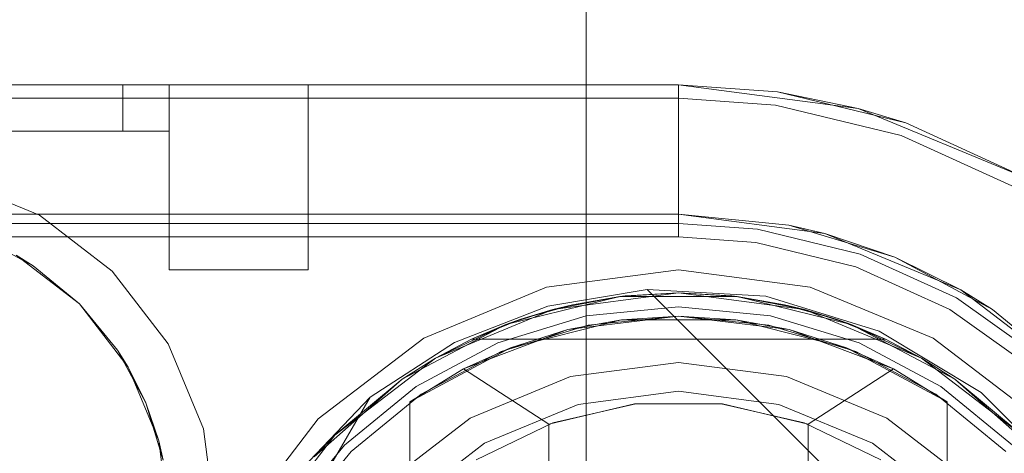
# Model space of a CAD drawing. Extents: x -620 to 300, y 62 to 1112.
# Tile 41 of 226: x -431.7611 to -431.5485, y 223.5419 to 223.6356. Entities that reach past the tile are written whole.
import ezdxf

# ---------------------------------------------------------------- set-up
doc = ezdxf.new("R2010")
doc.units = 0
doc.layers.get('0').update_dxf_attribs({"lineweight": 13})
doc.layers.add('60- 61 allgemeine Ausstattung- 4 Terrassen', color=9, linetype='Continuous', lineweight=9, true_color=0x808080)

# ---------------------------------------------------------------- blocks, each defined once
blk = doc.blocks.new('Referenz-A06CPVSGL0')
at = {"layer": '60- 61 allgemeine Ausstattung- 4 Terrassen', "color": 0}
blk.add_line((-431.63881, 211.65342), (-431.63881, 372.51342), dxfattribs=at)
blk = doc.blocks.new('Blockreferenz-A06CPVY0L0')
at = {"color": 251, "linetype": 'ByBlock', "lineweight": -2, "ltscale": 0.13, "true_color": 0x636363}
for p, q in [((-431.61887, 223.6215), (-433.91887, 223.6215)), ((-431.58004, 223.61638), (-431.61887, 223.6215)), ((-431.61887, 223.6215), (-431.61887, 223.61861)), ((-431.61887, 223.61861), (-433.91887, 223.61861)), ((-431.61887, 223.61861), (-431.59793, 223.61712)), ((-431.61887, 223.61861), (-431.61887, 223.6181)), ((-431.61887, 223.6181), (-431.61887, 223.61659)), ((-431.59793, 223.61712), (-431.57075, 223.61052)), ((-431.61887, 223.61659), (-431.61887, 223.61412)), ((-431.54387, 223.6014), (-431.58004, 223.61638)), ((-431.61887, 223.61412), (-431.61887, 223.61078)), ((-431.61887, 223.61078), (-431.61887, 223.60669)), ((-431.57075, 223.61052), (-431.54531, 223.5989)), ((-431.61887, 223.60669), (-431.61887, 223.60199)), ((-431.61887, 223.60199), (-431.61887, 223.59682)), ((-431.75687, 223.59331), (-431.7752, 223.60091)), ((-431.7752, 223.60091), (-431.75687, 223.59331)), ((-431.61887, 223.59682), (-431.61887, 223.59138)), ((-431.74113, 223.58124), (-431.75687, 223.59331)), ((-431.75687, 223.59331), (-431.74113, 223.58124)), ((-431.61887, 223.59138), (-431.61887, 223.58861)), ((-433.91887, 223.58861), (-431.61887, 223.58861)), ((-431.61887, 223.58861), (-431.6022, 223.58742)), ((-431.6022, 223.58742), (-431.58056, 223.58217)), ((-431.72905, 223.5655), (-431.74113, 223.58124)), ((-431.74113, 223.58124), (-431.72905, 223.5655)), ((-431.61887, 223.5815), (-431.64734, 223.57775)), ((-431.5904, 223.57775), (-431.61887, 223.5815)), ((-431.58056, 223.58217), (-431.56031, 223.57292)), ((-431.64734, 223.57775), (-431.67387, 223.56676)), ((-431.64705, 223.57368), (-431.62565, 223.57728)), ((-431.62565, 223.57728), (-431.64705, 223.57368)), ((-431.62565, 223.57728), (-431.51308, 223.46471)), ((-431.60003, 223.57581), (-431.62565, 223.57728)), ((-431.62565, 223.57728), (-431.51308, 223.46471)), ((-431.62565, 223.57728), (-431.62565, 223.57728)), ((-431.56387, 223.56676), (-431.5904, 223.57775)), ((-431.57551, 223.56823), (-431.60003, 223.57581)), ((-431.66727, 223.5658), (-431.64705, 223.57368)), ((-431.64705, 223.57368), (-431.66727, 223.5658)), ((-431.56031, 223.57292), (-431.54217, 223.56001)), ((-431.55354, 223.55497), (-431.57551, 223.56823)), ((-431.67387, 223.56676), (-431.69665, 223.54928)), ((-431.54108, 223.54928), (-431.56387, 223.56676)), ((-431.72146, 223.54717), (-431.72905, 223.5655)), ((-431.72905, 223.5655), (-431.72146, 223.54717)), ((-431.68546, 223.55396), (-431.66727, 223.5658)), ((-431.66727, 223.5658), (-431.68546, 223.55396)), ((-431.68546, 223.55396), (-431.7043, 223.53424)), ((-431.70386, 223.5223), (-431.68546, 223.55396)), ((-431.70386, 223.5223), (-431.68546, 223.55396)), ((-431.68546, 223.55396), (-431.68546, 223.55396)), ((-431.53539, 223.53682), (-431.55354, 223.55497)), ((-431.69665, 223.54928), (-431.71413, 223.5265)), ((-431.71887, 223.5275), (-431.72146, 223.54717)), ((-431.72146, 223.54717), (-431.71887, 223.5275))]:
    blk.add_line(p, q, dxfattribs=at)
blk = doc.blocks.new('Blockreferenz-A06CPVY2L0')
at = {"color": 0, "linetype": 'ByBlock', "lineweight": -2, "ltscale": 0.13}
for p, q in [((-431.64604, 223.57292), (-431.61887, 223.5765)), ((-431.61887, 223.5765), (-431.64604, 223.57292)), ((-431.61887, 223.5765), (-431.63153, 223.57573)), ((-431.61887, 223.5765), (-431.63039, 223.57586)), ((-431.61887, 223.5765), (-431.63039, 223.57586)), ((-431.60734, 223.57586), (-431.61887, 223.5765)), ((-431.6062, 223.57573), (-431.61887, 223.5765)), ((-431.61887, 223.5765), (-431.59169, 223.57292)), ((-431.60734, 223.57586), (-431.61887, 223.5765)), ((-431.59169, 223.57292), (-431.61887, 223.5765)), ((-431.65613, 223.56966), (-431.63153, 223.57573)), ((-431.63153, 223.57573), (-431.65613, 223.56966)), ((-431.63153, 223.57573), (-431.64604, 223.57292)), ((-431.63039, 223.57586), (-431.64178, 223.57397)), ((-431.63039, 223.57586), (-431.64178, 223.57397)), ((-431.63153, 223.57573), (-431.64178, 223.57397)), ((-431.63039, 223.57586), (-431.63153, 223.57573)), ((-431.63153, 223.57573), (-431.6062, 223.57573)), ((-431.6062, 223.57573), (-431.63153, 223.57573)), ((-431.6062, 223.57573), (-431.60734, 223.57586)), ((-431.59595, 223.57397), (-431.60734, 223.57586)), ((-431.59595, 223.57397), (-431.60734, 223.57586)), ((-431.59595, 223.57397), (-431.6062, 223.57573)), ((-431.6062, 223.57573), (-431.5816, 223.56966)), ((-431.59169, 223.57292), (-431.6062, 223.57573)), ((-431.5816, 223.56966), (-431.6062, 223.57573)), ((-431.67137, 223.56243), (-431.64604, 223.57292)), ((-431.64604, 223.57292), (-431.67137, 223.56243)), ((-431.64604, 223.57292), (-431.65613, 223.56966)), ((-431.65289, 223.57083), (-431.64178, 223.57397)), ((-431.64604, 223.57292), (-431.65289, 223.57083)), ((-431.64428, 223.57326), (-431.64986, 223.57169)), ((-431.64178, 223.57397), (-431.64604, 223.57292)), ((-431.64178, 223.57397), (-431.64428, 223.57326)), ((-431.59595, 223.57397), (-431.58484, 223.57083)), ((-431.59169, 223.57292), (-431.59595, 223.57397)), ((-431.59345, 223.57326), (-431.59595, 223.57397)), ((-431.58787, 223.57169), (-431.59345, 223.57326)), ((-431.58484, 223.57083), (-431.59169, 223.57292)), ((-431.5816, 223.56966), (-431.59169, 223.57292)), ((-431.59169, 223.57292), (-431.56637, 223.56243)), ((-431.56637, 223.56243), (-431.59169, 223.57292)), ((-431.65289, 223.57083), (-431.66359, 223.5665)), ((-431.65289, 223.57083), (-431.66359, 223.5665)), ((-431.65289, 223.57083), (-431.65613, 223.56966)), ((-431.63121, 223.57073), (-431.65514, 223.56468)), ((-431.64986, 223.57169), (-431.65289, 223.57083)), ((-431.61887, 223.5715), (-431.64276, 223.5686)), ((-431.63121, 223.57073), (-431.64276, 223.5686)), ((-431.61887, 223.5715), (-431.63121, 223.57073)), ((-431.60652, 223.57073), (-431.63121, 223.57073)), ((-431.60652, 223.57073), (-431.61887, 223.5715)), ((-431.59497, 223.5686), (-431.61887, 223.5715)), ((-431.58259, 223.56468), (-431.60652, 223.57073)), ((-431.59497, 223.5686), (-431.60652, 223.57073)), ((-431.58484, 223.57083), (-431.58787, 223.57169)), ((-431.5816, 223.56966), (-431.58484, 223.57083)), ((-431.57414, 223.5665), (-431.58484, 223.57083)), ((-431.57414, 223.5665), (-431.58484, 223.57083)), ((-431.67856, 223.55787), (-431.65613, 223.56966)), ((-431.65613, 223.56966), (-431.67856, 223.55787)), ((-431.65613, 223.56966), (-431.67137, 223.56243)), ((-431.64276, 223.5686), (-431.66527, 223.56008)), ((-431.65613, 223.56966), (-431.66359, 223.5665)), ((-431.64276, 223.5686), (-431.65514, 223.56468)), ((-431.58259, 223.56468), (-431.59497, 223.5686)), ((-431.57247, 223.56008), (-431.59497, 223.5686)), ((-431.57414, 223.5665), (-431.5816, 223.56966)), ((-431.5816, 223.56966), (-431.55917, 223.55787)), ((-431.56637, 223.56243), (-431.5816, 223.56966)), ((-431.55917, 223.55787), (-431.5816, 223.56966)), ((-431.66359, 223.5665), (-431.67137, 223.56243)), ((-431.66359, 223.5665), (-431.57414, 223.5665)), ((-431.66359, 223.5665), (-431.66359, 223.5665)), ((-431.66359, 223.5665), (-431.57414, 223.5665)), ((-431.56637, 223.56243), (-431.57414, 223.5665)), ((-431.57414, 223.5665), (-431.57414, 223.5665)), ((-431.65514, 223.56468), (-431.67687, 223.55296)), ((-431.65514, 223.56468), (-431.66527, 223.56008)), ((-431.56087, 223.55296), (-431.58259, 223.56468)), ((-431.57247, 223.56008), (-431.58259, 223.56468)), ((-431.69311, 223.54574), (-431.67137, 223.56243)), ((-431.67137, 223.56243), (-431.69311, 223.54574)), ((-431.67137, 223.56243), (-431.67856, 223.55787)), ((-431.67137, 223.56243), (-431.67856, 223.55787)), ((-431.55917, 223.55787), (-431.56637, 223.56243)), ((-431.55917, 223.55787), (-431.56637, 223.56243)), ((-431.56637, 223.56243), (-431.54462, 223.54574)), ((-431.54462, 223.54574), (-431.56637, 223.56243)), ((-431.66527, 223.56008), (-431.67687, 223.55296)), ((-431.67687, 223.55296), (-431.66527, 223.56008)), ((-431.66527, 223.56008), (-431.64687, 223.54814)), ((-431.59087, 223.54814), (-431.57247, 223.56008)), ((-431.56087, 223.55296), (-431.57247, 223.56008)), ((-431.56087, 223.55296), (-431.57247, 223.56008)), ((-431.69752, 223.54106), (-431.67856, 223.55787)), ((-431.67856, 223.55787), (-431.69752, 223.54106)), ((-431.67856, 223.55787), (-431.69311, 223.54574)), ((-431.67856, 223.55787), (-431.69311, 223.54574)), ((-431.55917, 223.55787), (-431.54022, 223.54106)), ((-431.54462, 223.54574), (-431.55917, 223.55787)), ((-431.54462, 223.54574), (-431.55917, 223.55787)), ((-431.54022, 223.54106), (-431.55917, 223.55787)), ((-431.67687, 223.55296), (-431.67687, 223.52889)), ((-431.67687, 223.39003), (-431.67687, 223.55296)), ((-431.67687, 223.55296), (-431.67687, 223.55296)), ((-431.64687, 223.54814), (-431.62837, 223.55254)), ((-431.62806, 223.55258), (-431.64599, 223.54846)), ((-431.62837, 223.55254), (-431.60936, 223.55254)), ((-431.60967, 223.55258), (-431.62806, 223.55258)), ((-431.59174, 223.54846), (-431.60967, 223.55258)), ((-431.60936, 223.55254), (-431.59087, 223.54814)), ((-431.56087, 223.52889), (-431.56087, 223.55296)), ((-431.56087, 223.55296), (-431.56087, 223.55296)), ((-431.56087, 223.55296), (-431.56087, 223.39003)), ((-431.64599, 223.54846), (-431.66254, 223.54043)), ((-431.64687, 223.54814), (-431.64687, 223.39485)), ((-431.5752, 223.54043), (-431.59174, 223.54846)), ((-431.59087, 223.39485), (-431.59087, 223.54814)), ((-431.7098, 223.524), (-431.69311, 223.54574)), ((-431.69311, 223.54574), (-431.7098, 223.524)), ((-431.69311, 223.54574), (-431.69752, 223.54106)), ((-431.69311, 223.54574), (-431.69752, 223.54106))]:
    blk.add_line(p, q, dxfattribs=at)
blk = doc.blocks.new('Blockreferenz-A06CPVY8L0')
at = {"color": 9, "linetype": 'ByBlock', "lineweight": -2, "ltscale": 0.13, "true_color": 0xc1c9c4}
for p, q in [((-431.61887, 223.6215), (-433.91887, 223.6215)), ((-431.61887, 223.6215), (-433.91887, 223.6215)), ((-431.73887, 223.6215), (-433.79887, 223.6215)), ((-433.79887, 223.6215), (-431.73887, 223.6215)), ((-431.72887, 223.6215), (-432.76887, 223.6215)), ((-432.76887, 223.6215), (-431.72887, 223.6215)), ((-431.73628, 223.6215), (-431.73887, 223.6215)), ((-431.73887, 223.6215), (-431.73887, 223.6165)), ((-431.73887, 223.6215), (-431.73887, 223.6165)), ((-431.73887, 223.6215), (-431.73628, 223.6215)), ((-431.73387, 223.6215), (-431.73628, 223.6215)), ((-431.73628, 223.6215), (-431.73387, 223.6215)), ((-431.73179, 223.6215), (-431.73387, 223.6215)), ((-431.73387, 223.6215), (-431.73179, 223.6215)), ((-431.73021, 223.6215), (-431.73179, 223.6215)), ((-431.73179, 223.6215), (-431.73021, 223.6215)), ((-431.72921, 223.6215), (-431.73021, 223.6215)), ((-431.73021, 223.6215), (-431.72921, 223.6215)), ((-431.72887, 223.6215), (-431.72921, 223.6215)), ((-431.72921, 223.6215), (-431.72887, 223.6215)), ((-431.72887, 223.6165), (-431.72887, 223.6215)), ((-431.72887, 223.6115), (-431.72887, 223.6215)), ((-431.7211, 223.6215), (-431.72887, 223.6215)), ((-431.72887, 223.6215), (-431.72887, 223.6165)), ((-431.72887, 223.6215), (-431.72887, 223.6215)), ((-431.72887, 223.6215), (-431.7211, 223.6215)), ((-431.72887, 223.6115), (-431.72887, 223.6215)), ((-431.71387, 223.6215), (-431.7211, 223.6215)), ((-431.7211, 223.6215), (-431.71387, 223.6215)), ((-431.70765, 223.6215), (-431.71387, 223.6215)), ((-431.71387, 223.6215), (-431.70765, 223.6215)), ((-431.70289, 223.6215), (-431.70765, 223.6215)), ((-431.70765, 223.6215), (-431.70289, 223.6215)), ((-431.69989, 223.6215), (-431.70289, 223.6215)), ((-431.70289, 223.6215), (-431.69989, 223.6215)), ((-431.69887, 223.6215), (-431.69989, 223.6215)), ((-431.69989, 223.6215), (-431.69887, 223.6215)), ((-431.69887, 223.5815), (-431.69887, 223.6215)), ((-431.69887, 223.6215), (-431.69887, 223.6215)), ((-431.69887, 223.5815), (-431.69887, 223.6215)), ((-431.58004, 223.61638), (-431.61887, 223.6215)), ((-431.59752, 223.61997), (-431.61887, 223.6215)), ((-431.61887, 223.6215), (-431.61887, 223.6215)), ((-431.61887, 223.6215), (-431.61887, 223.62098)), ((-431.59752, 223.61997), (-431.61887, 223.6215)), ((-431.61887, 223.62098), (-431.61887, 223.61947)), ((-431.61887, 223.61947), (-431.61887, 223.617)), ((-431.58004, 223.61638), (-431.59752, 223.61997)), ((-431.56981, 223.61325), (-431.59752, 223.61997)), ((-431.61887, 223.617), (-431.61887, 223.61367)), ((-431.73887, 223.6165), (-431.73887, 223.6115)), ((-431.73887, 223.6165), (-431.73887, 223.6115)), ((-431.72887, 223.6115), (-431.72887, 223.6165)), ((-431.72887, 223.6165), (-431.72887, 223.6115)), ((-431.54387, 223.6014), (-431.58004, 223.61638)), ((-431.56981, 223.61325), (-431.58004, 223.61638)), ((-431.61887, 223.61367), (-431.61887, 223.60957)), ((-431.54387, 223.6014), (-431.56981, 223.61325)), ((-431.54387, 223.6014), (-431.56981, 223.61325)), ((-433.79887, 223.6115), (-431.73887, 223.6115)), ((-431.73887, 223.6115), (-433.79887, 223.6115)), ((-432.76887, 223.6115), (-431.72887, 223.6115)), ((-432.76887, 223.6115), (-431.72887, 223.6115)), ((-431.73887, 223.6115), (-431.73692, 223.6115)), ((-431.73692, 223.6115), (-431.73887, 223.6115)), ((-431.73692, 223.6115), (-431.73504, 223.6115)), ((-431.73504, 223.6115), (-431.73692, 223.6115)), ((-431.73504, 223.6115), (-431.73331, 223.6115)), ((-431.73331, 223.6115), (-431.73504, 223.6115)), ((-431.73331, 223.6115), (-431.73179, 223.6115)), ((-431.73179, 223.6115), (-431.73331, 223.6115)), ((-431.73179, 223.6115), (-431.73055, 223.6115)), ((-431.73055, 223.6115), (-431.73179, 223.6115)), ((-431.73055, 223.6115), (-431.72963, 223.6115)), ((-431.72963, 223.6115), (-431.73055, 223.6115)), ((-431.72963, 223.6115), (-431.72906, 223.6115)), ((-431.72906, 223.6115), (-431.72963, 223.6115)), ((-431.72906, 223.6115), (-431.72887, 223.6115)), ((-431.72887, 223.6115), (-431.72906, 223.6115)), ((-431.72887, 223.6115), (-431.72887, 223.5815)), ((-431.72887, 223.6115), (-431.72887, 223.6115)), ((-431.72887, 223.6115), (-431.72887, 223.6115)), ((-431.72887, 223.6115), (-431.72887, 223.6115)), ((-431.72887, 223.6115), (-431.72887, 223.6115)), ((-431.72887, 223.6115), (-431.72887, 223.6115)), ((-431.72887, 223.6115), (-431.72887, 223.6115)), ((-431.72887, 223.6115), (-431.72887, 223.5815)), ((-431.61887, 223.60957), (-431.61887, 223.60487)), ((-431.61887, 223.60487), (-431.61887, 223.59971)), ((-431.61887, 223.59971), (-431.61887, 223.59426)), ((-433.91887, 223.5935), (-431.61887, 223.5935)), ((-431.61887, 223.5935), (-431.79487, 223.5935)), ((-431.61887, 223.59426), (-431.61887, 223.5915)), ((-431.61887, 223.5935), (-431.58729, 223.58934)), ((-431.59506, 223.59115), (-431.61887, 223.5935)), ((-431.61887, 223.5935), (-431.61887, 223.5935)), ((-432.46887, 223.5915), (-431.61887, 223.5915)), ((-431.61887, 223.5915), (-431.60179, 223.59027)), ((-431.60179, 223.59027), (-431.57962, 223.5849)), ((-431.59506, 223.59115), (-431.57218, 223.58421)), ((-431.58729, 223.58934), (-431.59506, 223.59115)), ((-431.58729, 223.58934), (-431.55787, 223.57715)), ((-431.57218, 223.58421), (-431.58729, 223.58934)), ((-431.76961, 223.58847), (-431.7582, 223.58237)), ((-431.7482, 223.57416), (-431.76187, 223.58465)), ((-431.7582, 223.58237), (-431.76187, 223.58465)), ((-431.57962, 223.5849), (-431.55887, 223.57542)), ((-431.55787, 223.57715), (-431.57218, 223.58421)), ((-431.57218, 223.58421), (-431.55109, 223.57293)), ((-431.7482, 223.57416), (-431.7582, 223.58237)), ((-431.7582, 223.58237), (-431.7482, 223.57416)), ((-431.72887, 223.5815), (-431.7211, 223.5815)), ((-431.72887, 223.5815), (-431.7211, 223.5815)), ((-431.72887, 223.5815), (-431.72887, 223.5815)), ((-431.7211, 223.5815), (-431.71387, 223.5815)), ((-431.7211, 223.5815), (-431.71387, 223.5815)), ((-431.71387, 223.5815), (-431.70765, 223.5815)), ((-431.71387, 223.5815), (-431.70765, 223.5815)), ((-431.70765, 223.5815), (-431.70289, 223.5815)), ((-431.70765, 223.5815), (-431.70289, 223.5815)), ((-431.70289, 223.5815), (-431.69989, 223.5815)), ((-431.70289, 223.5815), (-431.69989, 223.5815)), ((-431.69989, 223.5815), (-431.69887, 223.5815)), ((-431.69989, 223.5815), (-431.69887, 223.5815)), ((-431.69887, 223.5815), (-431.69887, 223.5815)), ((-431.55787, 223.57715), (-431.5326, 223.55776)), ((-431.55109, 223.57293), (-431.55787, 223.57715)), ((-431.55887, 223.57542), (-431.54028, 223.56219)), ((-431.73771, 223.5605), (-431.7482, 223.57416)), ((-431.73999, 223.56416), (-431.7482, 223.57416)), ((-431.7482, 223.57416), (-431.73999, 223.56416)), ((-431.61887, 223.5735), (-431.63877, 223.57154)), ((-431.63877, 223.57154), (-431.61887, 223.5735)), ((-431.59897, 223.57154), (-431.61887, 223.5735)), ((-431.61887, 223.5735), (-431.59897, 223.57154)), ((-431.5326, 223.55776), (-431.55109, 223.57293)), ((-431.63877, 223.57154), (-431.6579, 223.56573)), ((-431.6579, 223.56573), (-431.63877, 223.57154)), ((-431.61887, 223.5715), (-431.63838, 223.56957)), ((-431.59936, 223.56957), (-431.61887, 223.5715)), ((-431.57983, 223.56573), (-431.59897, 223.57154)), ((-431.59897, 223.57154), (-431.57983, 223.56573)), ((-431.63838, 223.56957), (-431.65713, 223.56388)), ((-431.5806, 223.56388), (-431.59936, 223.56957)), ((-431.73771, 223.5605), (-431.73999, 223.56416)), ((-431.73999, 223.56416), (-431.73389, 223.55275)), ((-431.6579, 223.56573), (-431.67553, 223.55631)), ((-431.67553, 223.55631), (-431.6579, 223.56573)), ((-431.65713, 223.56388), (-431.67442, 223.55464)), ((-431.56331, 223.55464), (-431.5806, 223.56388)), ((-431.5622, 223.55631), (-431.57983, 223.56573)), ((-431.57983, 223.56573), (-431.5622, 223.55631)), ((-431.73111, 223.54458), (-431.73771, 223.5605)), ((-431.73389, 223.55275), (-431.73771, 223.5605)), ((-431.61887, 223.5615), (-431.64216, 223.55843)), ((-431.61887, 223.5615), (-431.64216, 223.55843)), ((-431.59557, 223.55843), (-431.61887, 223.5615)), ((-431.59557, 223.55843), (-431.61887, 223.5615)), ((-431.64216, 223.55843), (-431.66387, 223.54944)), ((-431.64216, 223.55843), (-431.66387, 223.54944)), ((-431.57387, 223.54944), (-431.59557, 223.55843)), ((-431.57387, 223.54944), (-431.59557, 223.55843)), ((-431.67553, 223.55631), (-431.69099, 223.54362)), ((-431.69099, 223.54362), (-431.67553, 223.55631)), ((-431.61887, 223.55526), (-431.64054, 223.5524)), ((-431.64054, 223.5524), (-431.61887, 223.55526)), ((-431.59719, 223.5524), (-431.61887, 223.55526)), ((-431.61887, 223.55526), (-431.59719, 223.5524)), ((-431.54674, 223.54362), (-431.5622, 223.55631)), ((-431.5622, 223.55631), (-431.54674, 223.54362)), ((-431.67442, 223.55464), (-431.68958, 223.54221)), ((-431.54816, 223.54221), (-431.56331, 223.55464)), ((-431.73111, 223.54458), (-431.73389, 223.55275)), ((-431.73389, 223.55275), (-431.73013, 223.54037)), ((-431.64054, 223.5524), (-431.66075, 223.54403)), ((-431.66075, 223.54403), (-431.64054, 223.5524)), ((-431.57699, 223.54403), (-431.59719, 223.5524)), ((-431.59719, 223.5524), (-431.57699, 223.54403)), ((-431.66387, 223.54944), (-431.68251, 223.53514)), ((-431.66387, 223.54944), (-431.68251, 223.53514)), ((-431.55523, 223.53514), (-431.57387, 223.54944)), ((-431.55523, 223.53514), (-431.57387, 223.54944)), ((-431.72887, 223.5275), (-431.73111, 223.54458)), ((-431.73013, 223.54037), (-431.73111, 223.54458)), ((-431.69099, 223.54362), (-431.70368, 223.52816)), ((-431.70368, 223.52816), (-431.69099, 223.54362)), ((-431.66075, 223.54403), (-431.67809, 223.53072)), ((-431.67809, 223.53072), (-431.66075, 223.54403)), ((-431.55964, 223.53072), (-431.57699, 223.54403)), ((-431.57699, 223.54403), (-431.55964, 223.53072)), ((-431.68958, 223.54221), (-431.70201, 223.52705))]:
    blk.add_line(p, q, dxfattribs=at)

msp = doc.modelspace()

# ---------------------------------------------------------------- block references
at = {"color": 8, "lineweight": 13, "ltscale": 0.13, "true_color": 0x808080}
msp.add_blockref('Referenz-A06CPVSGL0', (0, 0), dxfattribs=at)
at = {"ltscale": 0.13}
for name in ['Blockreferenz-A06CPVY0L0', 'Blockreferenz-A06CPVY8L0', 'Blockreferenz-A06CPVY2L0']:
    msp.add_blockref(name, (0, 0), dxfattribs=at)

doc.saveas('drawing.dxf')
